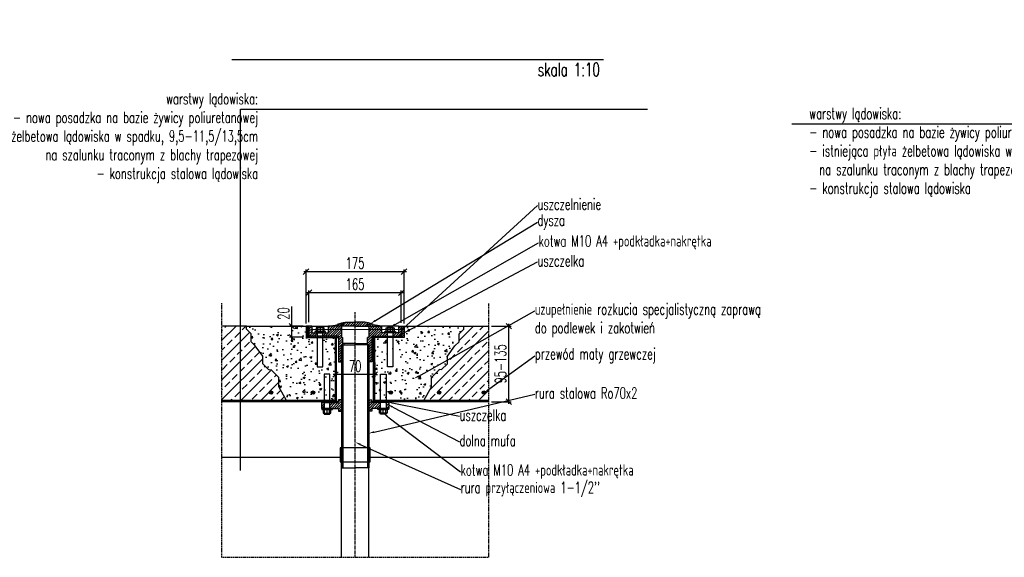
# Model space of a CAD drawing. Header units: millimetres. Extents: x -303 to 588072, y -379 to 357555.
# Tile 53 of 88: x 576487 to 578246, y 340104 to 341065. Entities that reach past the tile are written whole.
import ezdxf
from ezdxf import colors
from ezdxf.entities.mleader import LeaderData, LeaderLine
from ezdxf.math import Vec2, Vec3

# ---------------------------------------------------------------- set-up
doc = ezdxf.new("R2010")
doc.units = ezdxf.units.MM
doc.header["$LTSCALE"] = 0.15
doc.header["$MEASUREMENT"] = 0
doc.header["$PDSIZE"] = -5
doc.linetypes.add('CENTER', pattern=[50.8, 31.75, -6.35, 6.35, -6.35])
doc.linetypes.add('DASHED', pattern=[19.05, 12.7, -6.35])
for name, color, linetype in [('1', 2, 'Continuous'), ('2', 4, 'DASHED'), ('3', 4, 'Continuous'), ('4', 6, 'CENTER'), ('5', 8, 'Continuous')]:
    doc.layers.add(name, color=color, linetype=linetype)
doc.styles.add('1.10', font='simplex.shx', dxfattribs={"width": 0.65, "height": 20})
doc.styles.get("Standard").update_dxf_attribs({"font": 'simplex.shx', "width": 0.75})
doc.styles.add('txt3', font='simplex.shx', dxfattribs={"width": 0.75, "height": 20})
doc.dimstyles.new('1.10', dxfattribs={"dimscale": 0.1, "dimtxt": 20, "dimasz": 100, "dimexe": 40, "dimexo": 50, "dimgap": 20, "dimtad": 0, "dimdec": 0, "dimrnd": 0.5, "dimdsep": 46, "dimtxsty": '1.10', "dimblk1": 'OBLIQUE', "dimblk2": 'OBLIQUE', "dimsah": 1, "dimcen": 8, "dimdle": 40, "dimclrd": 256, "dimclrt": 4, "dimadec": 1, "dimazin": 2, "dimtm": 1e-09, "dimtfac": 0.75, "dimtdec": 0, "dimtmove": 0, "dimatfit": 3, "dimfxl": 0, "dimtvp": 0.75, "dimtolj": 1, "dimtzin": 0, "dimlwd": -1, "dimarcsym": 0})
pattern_1 = [(45, (41690.6514, 10881.1788), (-2.20971, 2.20971), [])]
pattern_2 = [(45, (41738.4184, 10926.628), (-2.20971, 2.20971), [])]
pattern_3 = [(45, (576998.8472, 340497.3502), (-1.767767, 1.767767), [])]

# ---------------------------------------------------------------- blocks, each defined once
blk = doc.blocks.new('diffs')
at = {"layer": '5'}
h = blk.add_hatch(dxfattribs=at)
h.set_pattern_fill('ANSI31', color=256, scale=25)
h.set_pattern_definition([(45, (43357.1526, 11306.3455), (-2.2097087, 2.2097087), [])])
h.paths.add_polyline_path([(41501.3, 10878.7), (41516.5, 10881), (41517.5, 10882.4), (41525.1, 10884.4), (41531.3, 10885.8), (41548.8, 10885.8), (41548.8, 10878.7)])
h.paths.add_polyline_path([(41522.6, 10880.8), (41527.5, 10881.2), (41528.5, 10882.8), (41523, 10882.4)], flags=16)
h.paths.add_polyline_path([(41548.8, 10878.7), (41548.8, 10885.8), (41566.4, 10885.8), (41572.6, 10884.4), (41580.2, 10882.4), (41581.2, 10881), (41596.4, 10878.7)])
h.paths.add_polyline_path([(41569.2, 10882.8), (41570.2, 10881.2), (41575, 10880.8), (41574.7, 10882.4)], flags=16)
h = blk.add_hatch(dxfattribs=at)
h.set_pattern_fill('ANSI31', color=256, scale=25, angle=180)
h.set_pattern_definition(pattern_2)
h.paths.add_polyline_path([(41481.3, 10860.6), (41481.3, 10866.7), (41471.3, 10866.7), (41471.3, 10878.7), (41466.3, 10878.7), (41466.3, 10860.6)])
h = blk.add_hatch(dxfattribs=at)
h.set_pattern_fill('ANSI31', color=256, scale=25, angle=180)
h.set_pattern_definition(pattern_1)
h.paths.add_polyline_path([(41529.1, 10845.3), (41529.1, 10847.5), (41526.7, 10847.5), (41526.7, 10858.7), (41524.6, 10858.7), (41524.6, 10878.7), (41501.3, 10878.7), (41501.3, 10866.7), (41491.3, 10866.7), (41491.3, 10860.6), (41519, 10860.6), (41519, 10847.5), (41524.6, 10845.3)])
h.paths.add_polyline_path([(41524.6, 10815.2), (41524.6, 10845.3), (41519, 10847.5), (41519, 10815.2)])
h = blk.add_hatch(dxfattribs=at)
h.set_pattern_fill('ANSI31', color=256, scale=25)
h.set_pattern_definition(pattern_1)
h.paths.add_polyline_path([(41568.6, 10845.3), (41568.6, 10847.5), (41571, 10847.5), (41571, 10858.7), (41573.1, 10858.7), (41573.1, 10878.7), (41596.4, 10878.7), (41596.4, 10866.7), (41606.4, 10866.7), (41606.4, 10860.6), (41578.7, 10860.6), (41578.7, 10847.5), (41573.1, 10845.3)])
h.paths.add_polyline_path([(41573.1, 10815.2), (41573.1, 10845.3), (41578.7, 10847.5), (41578.7, 10815.2)])
h = blk.add_hatch(dxfattribs=at)
h.set_pattern_fill('ANSI31', color=256, scale=25)
h.set_pattern_definition(pattern_2)
h.paths.add_polyline_path([(41616.4, 10860.6), (41616.4, 10866.7), (41626.4, 10866.7), (41626.4, 10878.7), (41631.3, 10878.7), (41631.3, 10860.6)])
h = blk.add_hatch(dxfattribs=at)
h.set_pattern_fill('ANSI31', color=256, scale=25)
h.set_pattern_definition([(45, (41610.8522, 10792.863), (-2.20971, 2.20971), [])])
h.paths.add_polyline_path([(41573.1, 10726.9), (41573.1, 10746.9), (41578.7, 10746.9), (41578.7, 10742), (41594, 10742), (41594, 10731.8), (41578.7, 10731.8), (41578.7, 10726.9)])
h.paths.add_polyline_path([(41503.7, 10731.8), (41503.7, 10742), (41519, 10742), (41519, 10746.9), (41524.6, 10746.9), (41524.6, 10726.9), (41519, 10726.9), (41519, 10731.8)])
h.paths.add_polyline_path([(41604, 10731.8), (41604, 10742), (41608.9, 10742), (41608.9, 10731.8)])
h.paths.add_polyline_path([(41488.8, 10731.8), (41488.8, 10742), (41493.7, 10742), (41493.7, 10731.8)])
at = {"layer": '3', "lineweight": -2}
for p, q in [((41471.3, 10878.7), (41471.3, 10866.7)), ((41501.3, 10866.7), (41501.3, 10878.7)), ((41596.4, 10866.7), (41596.4, 10878.7)), ((41626.4, 10878.7), (41626.4, 10866.7)), ((41471.3, 10866.7), (41501.3, 10866.7)), ((41626.4, 10866.7), (41596.4, 10866.7))]:
    blk.add_line(p, q, dxfattribs=at)
for points in [[(41501.3, 10878.7), (41516.5, 10881), (41517.5, 10882.4), (41525.1, 10884.4), (41531.3, 10885.8), (41548.8, 10885.8)], [(41596.4, 10878.7), (41581.2, 10881), (41580.2, 10882.4), (41572.6, 10884.4), (41566.4, 10885.8), (41548.8, 10885.8)], [(41471.3, 10878.7), (41466.3, 10878.7), (41466.3, 10858.7), (41519, 10858.7)], [(41548.8, 10878.7), (41501.3, 10878.7)], [(41524.6, 10878.7), (41524.6, 10858.7)], [(41548.8, 10878.7), (41596.4, 10878.7)], [(41573.1, 10878.7), (41573.1, 10858.7)], [(41626.4, 10878.7), (41631.3, 10878.7), (41631.3, 10858.7), (41578.7, 10858.7)], [(41519, 10860.6), (41466.3, 10860.6)], [(41513.8, 10743.7), (41513.8, 10858.7)], [(41515.8, 10743.7), (41515.8, 10858.7)], [(41519, 10860.6), (41519, 10815.2), (41524.6, 10815.2), (41524.6, 10845.3), (41548.8, 10845.3)], [(41524.6, 10858.7), (41526.7, 10858.7)], [(41548.8, 10847.5), (41526.7, 10847.5), (41526.7, 10858.7)], [(41578.7, 10860.6), (41578.7, 10815.2), (41573.1, 10815.2), (41573.1, 10845.3), (41548.8, 10845.3)], [(41548.8, 10847.5), (41571, 10847.5), (41571, 10858.7)], [(41573.1, 10858.7), (41571, 10858.7)], [(41578.7, 10860.6), (41631.3, 10860.6)], [(41581.8, 10743.7), (41581.8, 10858.7)], [(41583.8, 10743.7), (41583.8, 10858.7)], [(41524.6, 10845.3), (41524.6, 10625.4)], [(41526.6, 10845.3), (41526.6, 10625.4)], [(41529.1, 10845.3), (41529.1, 10847.5)], [(41568.6, 10845.3), (41568.6, 10847.5)], [(41571.1, 10845.3), (41571.1, 10625.4)], [(41573.1, 10845.3), (41573.1, 10625.4)], [(41519, 10742), (41519, 10746.9)], [(41524.6, 10746.9), (41519, 10746.9)], [(41573.1, 10746.9), (41578.7, 10746.9)], [(41578.7, 10742), (41578.7, 10746.9)], [(41519, 10743.7), (41488.8, 10743.7), (41488.8, 10731.8), (41519, 10731.8), (41519, 10726.9), (41524.6, 10726.9)], [(41488.8, 10742), (41519, 10742)], [(41578.7, 10743.7), (41608.9, 10743.7), (41608.9, 10731.8), (41578.7, 10731.8), (41578.7, 10726.9), (41573.1, 10726.9)], [(41608.9, 10742), (41578.7, 10742)], [(41524.6, 10625.4), (41548.8, 10625.4)], [(41573.1, 10625.4), (41548.8, 10625.4)]]:
    blk.add_lwpolyline(points, dxfattribs=at)
for points in [[(41522.6, 10880.8), (41527.5, 10881.2), (41528.5, 10882.8), (41523, 10882.4)], [(41575, 10880.8), (41570.2, 10881.2), (41569.2, 10882.8), (41574.7, 10882.4)]]:
    blk.add_lwpolyline(points, close=True, dxfattribs=at)
at = {"layer": '4', "lineweight": -2}
blk.add_lwpolyline([(41548.8, 10465.5), (41548.8, 10903.9)], dxfattribs=at)
at = {"layer": '5'}
for points in [[(41471.3, 10878.7), (41501.3, 10878.7)], [(41626.4, 10878.7), (41596.4, 10878.7)]]:
    blk.add_lwpolyline(points, dxfattribs=at)
at = {"layer": '5', "lineweight": -2}
for points in [[(41476.8, 10866.7), (41495.8, 10866.7), (41495.8, 10868.9), (41476.8, 10868.9)], [(41479.4, 10868.9), (41493.4, 10868.9), (41493.4, 10875.5), (41479.4, 10875.5)], [(41620.9, 10866.7), (41601.9, 10866.7), (41601.9, 10868.9), (41620.9, 10868.9)], [(41618.3, 10868.9), (41604.3, 10868.9), (41604.3, 10875.5), (41618.3, 10875.5)], [(41508.2, 10731.8), (41489.2, 10731.8), (41489.2, 10729.6), (41508.2, 10729.6)], [(41505.6, 10729.6), (41491.6, 10729.6), (41491.6, 10723), (41505.6, 10723)], [(41589.5, 10731.8), (41608.5, 10731.8), (41608.5, 10729.6), (41589.5, 10729.6)], [(41592.1, 10729.6), (41606.1, 10729.6), (41606.1, 10723), (41592.1, 10723)]]:
    blk.add_lwpolyline(points, close=True, dxfattribs=at)
for points in [[(41491.3, 10875.5), (41491.3, 10877), (41481.3, 10877), (41481.3, 10875.5)], [(41481.9, 10875.5), (41481.9, 10868.9)], [(41486.4, 10875.5), (41486.4, 10868.9)], [(41490.9, 10875.5), (41490.9, 10868.9)], [(41606.4, 10875.5), (41606.4, 10877), (41616.4, 10877), (41616.4, 10875.5)], [(41606.8, 10875.5), (41606.8, 10868.9)], [(41611.3, 10875.5), (41611.3, 10868.9)], [(41615.8, 10875.5), (41615.8, 10868.9)], [(41481.3, 10866.7), (41481.3, 10805.7), (41491.3, 10805.7), (41491.3, 10866.7)], [(41616.4, 10866.7), (41616.4, 10805.7), (41606.4, 10805.7), (41606.4, 10866.7)], [(41503.7, 10731.8), (41503.7, 10792.8), (41493.7, 10792.8), (41493.7, 10731.8)], [(41594, 10731.8), (41594, 10792.8), (41604, 10792.8), (41604, 10731.8)], [(41494.2, 10723), (41494.2, 10729.6)], [(41498.6, 10723), (41498.6, 10729.6)], [(41503, 10723), (41503, 10729.6)], [(41594.7, 10723), (41594.7, 10729.6)], [(41599.1, 10723), (41599.1, 10729.6)], [(41603.5, 10723), (41603.5, 10729.6)], [(41493.7, 10723), (41493.7, 10721.5), (41503.7, 10721.5), (41503.7, 10723)], [(41604, 10723), (41604, 10721.5), (41594, 10721.5), (41594, 10723)]]:
    blk.add_lwpolyline(points, dxfattribs=at)
blk = doc.blocks.new('_Oblique')
at = {"color": 0, "linetype": 'ByBlock', "lineweight": -2}
blk.add_line((-0.5, -0.5), (0.5, 0.5), dxfattribs=at)
blk = doc.blocks.new('*D1793')
at = {"layer": '5'}
blk.add_line((576999.8, 340577.3), (577172.8, 340577.3), dxfattribs=at)
at = {"layer": '5', "color": 0, "lineweight": -2}
for p, q in [((577003.8, 340524.4), (577003.8, 340581.3)), ((577168.8, 340523.4), (577168.8, 340581.3))]:
    blk.add_line(p, q, dxfattribs=at)
at = {"layer": 'Defpoints', "color": 0, "linetype": 'DASHED', "lineweight": 30}
for p in [(577168.8, 340577.3), (577003.8, 340519.4), (577168.8, 340518.4)]:
    blk.add_point(p, dxfattribs=at)
at = {"layer": '5', "linetype": 'DASHED', "xscale": 10, "yscale": 10, "zscale": 10, "rotation": 180}
blk.add_blockref('_Oblique', (577003.8, 340577.3), dxfattribs=at)
at = {"layer": '5', "linetype": 'DASHED', "xscale": 10, "yscale": 10, "zscale": 10}
blk.add_blockref('_Oblique', (577168.8, 340577.3), dxfattribs=at)
at = {"layer": '5', "color": 4, "linetype": 'DASHED', "lineweight": -2, "insert": (577086.3, 340592.3), "char_height": 20, "attachment_point": 5, "style": '1.10'}
blk.add_mtext('\\A1;165', dxfattribs=at)
blk = doc.blocks.new('*D1794')
at = {"layer": '5', "color": 0, "lineweight": -2}
for p, q in [((577329.9, 340517.4), (577364.8, 340517.4)), ((577329.9, 340382.4), (577364.8, 340382.4))]:
    blk.add_line(p, q, dxfattribs=at)
at = {"layer": '5'}
blk.add_line((577360.8, 340378.4), (577360.8, 340521.4), dxfattribs=at)
at = {"layer": 'Defpoints', "color": 0, "linetype": 'DASHED', "lineweight": 30}
for p in [(577324.9, 340517.4), (577360.8, 340517.4), (577324.9, 340382.4)]:
    blk.add_point(p, dxfattribs=at)
at = {"layer": '5', "linetype": 'DASHED', "xscale": 10, "yscale": 10, "zscale": 10}
for p, rotation in [((577360.8, 340517.4), 90), ((577360.8, 340382.4), 270)]:
    blk.add_blockref('_Oblique', p, dxfattribs=dict(at, rotation=rotation))
at = {"layer": '5', "color": 4, "linetype": 'DASHED', "lineweight": -2, "insert": (577345.8, 340449.9), "char_height": 20, "attachment_point": 5, "rotation": 90, "style": '1.10'}
blk.add_mtext('\\A1;95-135', dxfattribs=at)
blk = doc.blocks.new('*D1795')
at = {"layer": '5'}
for p, q in [((576973.3, 340517.4), (576973.3, 340552.4)), ((576973.3, 340493.4), (576973.3, 340517.4))]:
    blk.add_line(p, q, dxfattribs=at)
at = {"layer": '5', "color": 0, "lineweight": -2}
for p, q in [((576993.8, 340517.4), (576969.3, 340517.4)), ((576993.8, 340497.4), (576969.3, 340497.4))]:
    blk.add_line(p, q, dxfattribs=at)
at = {"layer": 'Defpoints', "color": 0, "linetype": 'DASHED', "lineweight": 30}
for p in [(576973.3, 340517.4), (576998.8, 340517.4), (576998.8, 340497.4)]:
    blk.add_point(p, dxfattribs=at)
at = {"layer": '5', "linetype": 'DASHED', "xscale": 10, "yscale": 10, "zscale": 10}
for p, rotation in [((576973.3, 340517.4), 90), ((576973.3, 340497.4), 270)]:
    blk.add_blockref('_Oblique', p, dxfattribs=dict(at, rotation=rotation))
at = {"layer": '5', "color": 4, "linetype": 'DASHED', "lineweight": -2, "insert": (576958.3, 340539.9), "char_height": 20, "attachment_point": 5, "rotation": 90, "style": '1.10'}
blk.add_mtext('\\A1;20', dxfattribs=at)
blk = doc.blocks.new('*D1796')
at = {"layer": '5'}
blk.add_line((576994.8, 340614.9), (577177.8, 340614.9), dxfattribs=at)
at = {"layer": '5', "color": 0, "lineweight": -2}
for p, q in [((576998.8, 340522.4), (576998.8, 340618.9)), ((577173.8, 340522.4), (577173.8, 340618.9))]:
    blk.add_line(p, q, dxfattribs=at)
at = {"layer": 'Defpoints', "color": 0, "linetype": 'DASHED', "lineweight": 30}
for p in [(577173.8, 340614.9), (576998.8, 340517.4), (577173.8, 340517.4)]:
    blk.add_point(p, dxfattribs=at)
at = {"layer": '5', "linetype": 'DASHED', "xscale": 10, "yscale": 10, "zscale": 10, "rotation": 180}
blk.add_blockref('_Oblique', (576998.8, 340614.9), dxfattribs=at)
at = {"layer": '5', "linetype": 'DASHED', "xscale": 10, "yscale": 10, "zscale": 10}
blk.add_blockref('_Oblique', (577173.8, 340614.9), dxfattribs=at)
at = {"layer": '5', "color": 4, "linetype": 'DASHED', "lineweight": -2, "insert": (577086.3, 340629.9), "char_height": 20, "attachment_point": 5, "style": '1.10'}
blk.add_mtext('\\A1;175', dxfattribs=at)
blk = doc.blocks.new('*D1797')
at = {"layer": '5', "color": 0, "lineweight": -2}
for p, q in [((577051.3, 340448.6), (577051.3, 340427)), ((577121.3, 340452.4), (577121.3, 340427))]:
    blk.add_line(p, q, dxfattribs=at)
at = {"layer": '5'}
blk.add_line((577125.3, 340431), (577047.3, 340431), dxfattribs=at)
at = {"layer": 'Defpoints', "color": 0, "linetype": 'DASHED', "lineweight": 30}
for p in [(577051.3, 340453.6), (577121.3, 340457.4), (577051.3, 340431)]:
    blk.add_point(p, dxfattribs=at)
at = {"layer": '5', "linetype": 'DASHED', "xscale": 10, "yscale": 10, "zscale": 10, "rotation": 180}
blk.add_blockref('_Oblique', (577051.3, 340431), dxfattribs=at)
at = {"layer": '5', "linetype": 'DASHED', "xscale": 10, "yscale": 10, "zscale": 10}
blk.add_blockref('_Oblique', (577121.3, 340431), dxfattribs=at)
at = {"layer": '5', "color": 4, "linetype": 'DASHED', "insert": (577086.3, 340446), "char_height": 20, "attachment_point": 5, "style": '1.10'}
blk.add_mtext('\\A1;70', dxfattribs=at)

msp = doc.modelspace()

# ---------------------------------------------------------------- hatches: boundary and pattern name
at = {"layer": '1'}
h = msp.add_hatch(dxfattribs=at)
h.set_pattern_fill('ANSI33', color=104, scale=100)
h.set_pattern_definition([(45, (589524.092, 335065.871), (-17.67767, 17.67767), []), (45, (589541.77, 335065.871), (-17.67767, 17.67767), [12.5, -6.25])])
h.paths.add_polyline_path([(576847.79, 340382.35), (576963.87, 340382.35), (576963.87, 340384.35), (576957.87, 340395.1), (576950.19, 340408.89), (576950.19, 340425.81), (576931.83, 340439.77), (576921.57, 340450.03), (576921.57, 340463.53), (576908.07, 340482.25), (576900.69, 340489.63), (576900.69, 340503.85), (576892.31, 340512.23), (576892.31, 340517.35), (576847.79, 340517.35)])
h.paths.add_polyline_path([(577324.9, 340517.35), (577324.9, 340382.35), (577208.83, 340382.35), (577208.83, 340384.35), (577214.82, 340395.1), (577222.51, 340408.89), (577222.51, 340425.81), (577240.87, 340439.77), (577251.13, 340450.03), (577251.13, 340463.53), (577264.63, 340482.25), (577272.01, 340489.63), (577272.01, 340503.85), (577280.38, 340512.23), (577280.38, 340517.35)])
at = {"layer": '5', "lineweight": -2}
h = msp.add_hatch(dxfattribs=at)
h.set_pattern_fill('AR-CONC', color=256, scale=5)
h.set_pattern_definition([(50, (576892.315, 340349.35), (35.863, -3.1376), [3.75, -41.25]), (355, (576892.315, 340349.35), (-6.9376, 37.6096), [3, -33]), (100.451, (576895.304, 340349.09), (28.9254, 34.472), [3.187, -35.057]), (46.184, (576892.315, 340359.35), (53.362, -8.276), [5.625, -61.875]), (96.636, (576896.76, 340358.66), (46.733, 48.706), [4.7805, -52.586]), (351.184, (576892.315, 340359.35), (46.733, 48.706), [4.5, -49.5]), (21, (576897.315, 340356.85), (29.8454, -20.131), [3.75, -41.25]), (326, (576897.315, 340356.85), (12.1658, 36.2575), [3, -33]), (71.451, (576899.802, 340355.173), (42.011, 16.1266), [3.187, -35.057]), (37.5, (576892.315, 340349.35), (0.608, 16.6447), [0, -32.6, 0, -33.5, 0, -33.125]), (7.5, (576892.315, 340349.35), (13.1535, 19.7206), [0, -19.1, 0, -31.85, 0, -12.625]), (327.5, (576881.165, 340349.35), (26.69112, -1.12774), [0, -12.5, 0, -39, 0, -51.75]), (317.5, (576876.165, 340349.35), (29.1593, 5.0052), [0, -16.25, 0, -25.9, 0, -36.75])])
h.paths.add_polyline_path([(576892.31, 340512.23), (576892.31, 340517.35), (576998.85, 340517.35), (576998.85, 340497.35), (577018.8, 340497.35), (577018.8, 340444.41), (577028.8, 340444.41), (577028.8, 340497.35), (577051.35, 340497.35), (577051.35, 340453.87), (577051.35, 340384.35), (576963.87, 340384.35), (576960.62, 340390.17), (576957.87, 340395.1), (576950.19, 340408.89), (576950.19, 340425.81), (576931.83, 340439.77), (576921.57, 340450.03), (576921.57, 340463.53), (576908.07, 340482.25), (576900.69, 340489.63), (576900.69, 340503.85)])
h.paths.add_polyline_path([(577121.35, 340384.35), (577121.35, 340453.87), (577121.35, 340497.35), (577143.89, 340497.35), (577143.89, 340444.41), (577153.89, 340444.41), (577153.89, 340497.35), (577168.85, 340497.35), (577168.85, 340517.35), (577280.38, 340517.35), (577280.38, 340512.23), (577272.01, 340503.85), (577272.01, 340489.63), (577264.63, 340482.25), (577251.13, 340463.53), (577251.13, 340450.03), (577240.87, 340439.77), (577222.51, 340425.81), (577222.51, 340408.89), (577214.82, 340395.1), (577210.25, 340386.9), (577208.83, 340384.35)])
at = {"layer": '5'}
h = msp.add_hatch(dxfattribs=at)
h.set_pattern_fill('ANSI31', color=256, scale=20)
h.set_pattern_definition(pattern_3)
h.paths.add_polyline_path([(576998.85, 340497.35), (577003.85, 340497.35), (577003.85, 340517.35), (576998.85, 340517.35)])
h = msp.add_hatch(dxfattribs=at)
h.set_pattern_fill('ANSI31', color=256, scale=20)
h.set_pattern_definition(pattern_3)
h.paths.add_polyline_path([(577173.85, 340497.35), (577168.85, 340497.35), (577168.85, 340517.35), (577173.85, 340517.35)])
h = msp.add_hatch(dxfattribs=at)
h.set_pattern_fill('ANSI31', color=256, scale=20)
h.set_pattern_definition([(45, (576241.2694, 340555.5596), (-1.767767, 1.767767), [])])
h.paths.add_polyline_path([(577116.23, 340497.35), (577116.23, 340499.32), (577143.89, 340499.32), (577143.89, 340497.35)])
h.paths.add_polyline_path([(577028.8, 340497.35), (577028.8, 340499.32), (577056.46, 340499.32), (577056.46, 340497.35)])
h.paths.add_polyline_path([(577168.85, 340499.32), (577168.85, 340497.35), (577153.89, 340497.35), (577153.89, 340499.32)])
h.paths.add_polyline_path([(577003.85, 340497.35), (577003.85, 340499.32), (577018.8, 340499.32), (577018.8, 340497.35)])
h.paths.add_polyline_path([(577143.89, 340497.35), (577143.89, 340499.32), (577153.89, 340499.32), (577153.89, 340497.35)])
h.paths.add_polyline_path([(577018.8, 340497.35), (577018.8, 340499.32), (577028.8, 340499.32), (577028.8, 340497.35)])
at = {"layer": '5', "lineweight": -2}
h = msp.add_hatch(color=104, dxfattribs=at)
h.dxf.hatch_style = 1
h.paths.add_polyline_path([(576939.26, 340398.72, 1), (576933.26, 340398.72, 1)])
h = msp.add_hatch(color=104, dxfattribs=at)
h.dxf.hatch_style = 1
h.paths.add_polyline_path([(577014.09, 340398.72, 1), (577008.09, 340398.72, 1)])
h = msp.add_hatch(color=104, dxfattribs=at)
h.dxf.hatch_style = 1
h.paths.add_polyline_path([(577152.9, 340398.72, 1), (577146.9, 340398.72, 1)])
h = msp.add_hatch(color=104, dxfattribs=at)
h.dxf.hatch_style = 1
h.paths.add_polyline_path([(577239.26, 340398.72, 1), (577233.26, 340398.72, 1)])
h = msp.add_hatch(color=104, dxfattribs=at)
h.dxf.hatch_style = 1
h.paths.add_polyline_path([(577319.19, 340398.72, 1), (577313.19, 340398.72, 1)])
at = {"layer": '5'}
h = msp.add_hatch(dxfattribs=at)
h.set_pattern_fill('ANSI31', color=256, scale=20)
h.set_pattern_definition([(45, (576263.747, 340439.852), (-1.767767, 1.767767), [])])
h.paths.add_polyline_path([(577116.23, 340381.64), (577116.23, 340383.35), (577131.51, 340383.35), (577131.51, 340381.64)])
h.paths.add_polyline_path([(577041.19, 340381.64), (577041.19, 340383.35), (577056.46, 340383.35), (577056.46, 340381.64)])
h.paths.add_polyline_path([(577031.19, 340381.64), (577031.19, 340383.35), (577041.19, 340383.35), (577041.19, 340381.64)])
h.paths.add_polyline_path([(577131.51, 340381.64), (577131.51, 340383.35), (577141.51, 340383.35), (577141.51, 340381.64)])
h.paths.add_polyline_path([(577026.32, 340383.35), (577031.19, 340383.35), (577031.19, 340381.64), (577026.32, 340381.64)])
h.paths.add_polyline_path([(577141.51, 340381.64), (577141.51, 340383.35), (577146.37, 340383.35), (577146.37, 340382.32), (577142.96, 340382.44), (577145.05, 340381.64)])

# ---------------------------------------------------------------- linework, layer by layer
at = {"layer": '1', "color": 104}
for p, q in [((577051.35, 340384.35), (576847.79, 340384.35)), ((577051.35, 340383.35), (576847.79, 340383.35)), ((577051.35, 340382.35), (576847.79, 340382.35)), ((577324.9, 340384.35), (577121.35, 340384.35)), ((577324.9, 340383.35), (577121.35, 340383.35)), ((577324.9, 340382.35), (577121.35, 340382.35))]:
    msp.add_line(p, q, dxfattribs=at)
for points in [[(576892.31, 340517.35), (576847.79, 340517.35)], [(576963.87, 340384.35), (576950.19, 340408.89), (576950.19, 340425.81), (576935.97, 340440.03), (576935.97, 340437.84), (576931.83, 340439.77), (576921.57, 340450.03), (576921.57, 340463.53), (576908.07, 340482.25), (576900.69, 340489.63), (576900.69, 340503.85), (576892.31, 340512.23), (576892.31, 340517.35)], [(577208.83, 340384.35), (577222.51, 340408.89), (577222.51, 340425.81), (577236.73, 340440.03), (577236.73, 340440.56), (577240.87, 340439.77), (577251.13, 340450.03), (577251.13, 340463.53), (577264.63, 340482.25), (577272.01, 340489.63), (577272.01, 340503.85), (577280.38, 340512.23), (577280.38, 340517.35)], [(577280.38, 340517.35), (577324.9, 340517.35)]]:
    msp.add_lwpolyline(points, dxfattribs=at)
at = {"layer": '1', "color": 104, "linetype": 'DASHED', "const_width": 2}
for points in [[(576847.79, 340383.35), (577051.35, 340383.35)], [(577121.35, 340383.35), (577324.9, 340383.35)]]:
    msp.add_lwpolyline(points, dxfattribs=at)
at = {"layer": '2', "lineweight": -2}
msp.add_lwpolyline([(576847.79, 340558.55), (576847.79, 340104.21), (577324.9, 340104.21), (577324.9, 340558.55)], dxfattribs=at)
at = {"layer": '3'}
for p, q in [((576892.31, 340517.35), (576998.85, 340517.35)), ((577173.85, 340517.35), (577280.38, 340517.35))]:
    msp.add_line(p, q, dxfattribs=at)
for points in [[(576881.7, 340259.43), (576881.7, 340904.99), (577608.33, 340904.99)], [(578592.78, 340257.18), (578592.78, 340878.64), (577866.15, 340878.64)], [(577062.14, 340104.21), (577062.14, 340275.07)], [(577110.55, 340104.21), (577110.55, 340275.07)]]:
    msp.add_lwpolyline(points, dxfattribs=at)
msp.add_lwpolyline([(577059.64, 340275.07), (577113.06, 340275.07), (577113.06, 340300.11), (577059.64, 340300.11)], close=True, dxfattribs=at)
at = {"layer": '5'}
for p, q in [((576847.79, 340283.35), (577059.64, 340283.35)), ((577113.06, 340283.35), (577324.9, 340283.35))]:
    msp.add_line(p, q, dxfattribs=at)
msp.add_lwpolyline([(577530.16, 340993.08), (576866.08, 340993.08)], dxfattribs=at)
at = {"layer": '5', "lineweight": -2}
for points in [[(576998.85, 340497.35), (577003.85, 340497.35), (577003.85, 340517.35), (576998.85, 340517.35)], [(577173.85, 340497.35), (577168.85, 340497.35), (577168.85, 340517.35), (577173.85, 340517.35)]]:
    msp.add_lwpolyline(points, close=True, dxfattribs=at)
at = {"layer": '5', "color": 104, "lineweight": -2}
for centre in [(576936.26, 340398.72), (577011.09, 340398.72), (577149.9, 340398.72), (577236.26, 340398.72), (577316.19, 340398.72)]:
    msp.add_circle(centre, 3, dxfattribs=at)

# ---------------------------------------------------------------- block references
at = {"layer": '5', "lineweight": -2}
msp.add_blockref('diffs', (535537.5, 329638.68), dxfattribs=at)

# ---------------------------------------------------------------- texts
at = {"layer": '3', "linetype": 'Continuous', "style": 'txt3', "width": 0.65}
msp.add_text('skala 1:10', height=24, dxfattribs=at).set_placement((577412.51, 340963.92))
at = {"layer": '3', "color": 4, "char_height": 20, "style": '1.10'}
for s, insert, attachment_point in [('{\\Fsimplex.shx;\\W9.64035;      }{\\A1;warstwy lądowiska:}\\P{\\Fsimplex.shx;\\W9.64035;      }{\\A1;- nowa posadzka na bazie żywicy poliuretanowej }\\P{\\Fsimplex.shx;\\W9.64035;      }{\\A1;-}{\\A1;\\Fsimplex.shx; istniejąca płyta żelbetowa lądowiska w spadku, 9,5-11,5/13,5cm}\\P{\\Fsimplex.shx;\\W9.64035;      }{\\A1;\\Fsimplex.shx;  na szalunku traconym z blachy trapezowej }\\P{\\Fsimplex.shx;\\W9.64035;      }{\\A1;- konstrukcja stalowa lądowiska}', (576913.13, 340933.83), 3), ('{\\A1;warstwy lądowiska:}\\P{\\A1;- nowa posadzka na bazie żywicy poliuretanowej }\\P{\\A1;-}{\\A1;\\Fsimplex.shx; istniejąca płyta żelbetowa lądowiska w spadku, 9,5-11,5/13,5cm}\\P{\\A1;\\Fsimplex.shx;  na szalunku traconym z blachy trapezowej }\\P{\\A1;- konstrukcja stalowa lądowiska}', (577897.48, 340907.48), 1)]:
    msp.add_mtext(s, dxfattribs=dict(at, insert=insert, attachment_point=attachment_point))

# ---------------------------------------------------------------- dimensions: what is measured, and where the dimension line sits
at = {"layer": '5', "lineweight": -2}
dim = msp.add_aligned_dim(p1=(576998.85, 340517.35), p2=(577173.85, 340517.35), distance=97.51, dimstyle='1.10', override={"dimblk1": 'Oblique', "dimblk2": 'Oblique'}, dxfattribs=at)
dim.commit()
dim.dimension.update_dxf_attribs({"geometry": '*D1796', "text_midpoint": (577086.35, 340629.86)})
dim = msp.add_linear_dim(base=(577168.85, 340577.33), p1=(577003.85, 340519.35), p2=(577168.85, 340518.35), dimstyle='1.10', dxfattribs=at)
dim.commit()
dim.dimension.update_dxf_attribs({"geometry": '*D1793', "text_midpoint": (577086.35, 340592.33)})
dim = msp.add_linear_dim(base=(576973.26, 340517.35), p1=(576998.85, 340497.35), p2=(576998.85, 340517.35), angle=90, dimstyle='1.10', override={"dimblk1": 'Oblique', "dimblk2": 'Oblique'}, dxfattribs=at)
dim.commit()
dim.dimension.update_dxf_attribs({"geometry": '*D1795', "text_midpoint": (576958.26, 340539.87)})
dim = msp.add_linear_dim(base=(577360.76, 340517.35), p1=(577324.9, 340382.35), p2=(577324.9, 340517.35), angle=90, text='95-135', dimstyle='1.10', override={"dimtxsty": '1.10', "dimtmove": 1}, dxfattribs=at)
dim.commit()
dim.dimension.update_dxf_attribs({"geometry": '*D1794', "text_midpoint": (577345.76, 340449.85)})
at = {"layer": '5'}
dim = msp.add_linear_dim(base=(577051.35, 340430.98), p1=(577121.35, 340457.44), p2=(577051.35, 340453.64), dimstyle='1.10', dxfattribs=at)
dim.commit()
dim.dimension.update_dxf_attribs({"geometry": '*D1797', "text_midpoint": (577086.35, 340445.98)})

# ---------------------------------------------------------------- leaders
ml = msp.add_multileader_mtext('Standard', dxfattribs=at)
ml.set_content('{\\Fsimplex.shx|c0;\\W0.65;\\C4;uszczelnienie}', color=256)
ml.set_leader_properties()
ml.build(insert=Vec2(0, 0))
ml.multileader.update_dxf_attribs({"text_right_attachment_type": 6, "dogleg_length": 0.36, "arrow_head_size": 10})
ctx = ml.context
ctx.base_point, ctx.char_height, ctx.arrow_head_size, ctx.landing_gap_size, ctx.plane_origin = Vec3(577411.92, 340733.25), 20, 10, 0.09, Vec3(576269.93, 340245.73)
ctx.right_attachment = 6
notes = []
notes.append((ctx, [(0, (1, 1, 0), (577411.78, 340733.25), (1, 0), 0.144, [(1, [(577001.22, 340511.06), (577170.73, 340511.94)], 0, [])])]))
ctx.mtext.insert, ctx.mtext.width, ctx.mtext.flow_direction = Vec3(577412.01, 340745.25), 487.2318, 5
ml = msp.add_multileader_mtext('Standard', dxfattribs=at)
ml.set_content('{\\Fsimplex.shx|c0;\\W0.65;\\C4;dysza}', color=256)
ml.set_leader_properties()
ml.build(insert=Vec2(0, 0))
ml.multileader.update_dxf_attribs({"text_right_attachment_type": 6, "dogleg_length": 0.36, "arrow_head_size": 10})
ctx = ml.context
ctx.base_point, ctx.char_height, ctx.arrow_head_size, ctx.landing_gap_size, ctx.plane_origin = Vec3(577411.92, 340703.33), 20, 10, 0.09, Vec3(576269.93, 340215.81)
ctx.right_attachment = 6
notes.append((ctx, [(0, (1, 1, 0), (577411.78, 340703.33), (1, 0), 0.144, [(0, [(577113.89, 340522.04)], 0, [])])]))
ctx.mtext.insert, ctx.mtext.width, ctx.mtext.flow_direction = Vec3(577412.01, 340716.66), 487.2318, 5
ml = msp.add_multileader_mtext('Standard', dxfattribs=at)
ml.set_content('{\\Fsimplex.shx|c0;\\W0.65;\\C4;kotwa M10 A4 +podkładka+nakrętka}', color=256)
ml.set_leader_properties()
ml.build(insert=Vec2(0, 0))
ml.multileader.update_dxf_attribs({"text_right_attachment_type": 6, "dogleg_length": 0.36, "arrow_head_size": 10})
ctx = ml.context
ctx.base_point, ctx.char_height, ctx.arrow_head_size, ctx.landing_gap_size, ctx.plane_origin = Vec3(577413.84, 340666.03), 20, 10, 0.09, Vec3(576271.85, 340260.44)
ctx.right_attachment = 6
notes.append((ctx, [(0, (1, 1, 0), (577413.69, 340666.03), (1, 0), 0.144, [(0, [(577148.89, 340515.66)], 0, [])])]))
ctx.mtext.insert, ctx.mtext.width, ctx.mtext.flow_direction = Vec3(577413.93, 340679.6), 798.5924, 5
ml = msp.add_multileader_mtext('Standard', dxfattribs=at)
ml.set_content('{\\Fsimplex.shx|c0;\\W0.65;\\C4;uszczelka}', color=256)
ml.set_leader_properties()
ml.build(insert=Vec2(0, 0))
ml.multileader.update_dxf_attribs({"text_right_attachment_type": 6, "dogleg_length": 0.36, "arrow_head_size": 10})
ctx = ml.context
ctx.base_point, ctx.char_height, ctx.arrow_head_size, ctx.landing_gap_size, ctx.plane_origin = Vec3(577411.92, 340632.22), 20, 10, 0.09, Vec3(576269.93, 340190.13)
ctx.right_attachment = 6
notes.append((ctx, [(0, (1, 1, 0), (577411.78, 340632.22), (1, 0), 0.144, [(0, [(577160.5, 340498.2)], 0, [])])]))
ctx.mtext.insert, ctx.mtext.width, ctx.mtext.flow_direction = Vec3(577412.01, 340644.22), 487.2318, 5
ml = msp.add_multileader_mtext('Standard', dxfattribs=at)
ml.set_content('{\\Fsimplex.shx|c0;\\W0.65;\\C4;uzupełnienie rozkucia specjalistyczną zaprawą do podlewek i zakotwień}', color=256)
ml.set_leader_properties()
ml.build(insert=Vec2(0, 0))
ml.multileader.update_dxf_attribs({"text_right_attachment_type": 6, "dogleg_length": 0.36, "arrow_head_size": 10})
ctx = ml.context
ctx.base_point, ctx.char_height, ctx.arrow_head_size, ctx.landing_gap_size, ctx.plane_origin = Vec3(577407.2, 340544.56), 20, 10, 0.09, Vec3(576404.44, 340132.25)
ctx.right_attachment = 6
notes.append((ctx, [(0, (1, 1, 0), (577407.06, 340544.56), (1, 0), 0.144, [(0, [(577191.17, 340423.34)], 0, [])])]))
ctx.mtext.insert, ctx.mtext.width, ctx.mtext.flow_direction = Vec3(577407.29, 340557.89), 470.068, 5
ml = msp.add_multileader_mtext('Standard', dxfattribs=at)
ml.set_content('{\\Fsimplex.shx|c0;\\W0.65;\\C4;przewód maty grzewczej}', color=256)
ml.set_leader_properties()
ml.build(insert=Vec2(0, 0))
ml.multileader.update_dxf_attribs({"text_right_attachment_type": 6, "dogleg_length": 0.36, "arrow_head_size": 10})
ctx = ml.context
ctx.base_point, ctx.char_height, ctx.arrow_head_size, ctx.landing_gap_size, ctx.plane_origin = Vec3(577407.2, 340464.59), 20, 10, 0.09, Vec3(576404.44, 340052.29)
ctx.right_attachment = 6
notes.append((ctx, [(0, (1, 1, 0), (577407.06, 340464.59), (1, 0), 0.144, [(0, [(577317.34, 340398.72)], 0, [])])]))
ctx.mtext.insert, ctx.mtext.width, ctx.mtext.flow_direction = Vec3(577407.29, 340477.92), 798.5924, 5
ml = msp.add_multileader_mtext('Standard', dxfattribs=at)
ml.set_content('{\\Fsimplex.shx|c0;\\W0.65;\\C4;rura stalowa Ro70x2}', color=256)
ml.set_leader_properties()
ml.build(insert=Vec2(0, 0))
ml.multileader.update_dxf_attribs({"text_right_attachment_type": 6, "dogleg_length": 0.36, "arrow_head_size": 10})
ctx = ml.context
ctx.base_point, ctx.char_height, ctx.arrow_head_size, ctx.landing_gap_size, ctx.plane_origin = Vec3(577407.2, 340395.84), 20, 10, 0.09, Vec3(576404.44, 339983.53)
ctx.right_attachment = 6
notes.append((ctx, [(0, (1, 1, 0), (577407.06, 340395.84), (1, 0), 0.144, [(0, [(577110.55, 340325.82)], 0, [])])]))
ctx.mtext.insert, ctx.mtext.width, ctx.mtext.flow_direction = Vec3(577407.29, 340407.84), 798.5924, 5
ml = msp.add_multileader_mtext('Standard', dxfattribs=at)
ml.set_content('{\\Fsimplex.shx|c0;\\W0.65;\\C4;uszczelka}', color=256)
ml.set_leader_properties()
ml.build(insert=Vec2(0, 0))
ml.multileader.update_dxf_attribs({"text_right_attachment_type": 6, "dogleg_length": 0.36, "arrow_head_size": 10})
ctx = ml.context
ctx.base_point, ctx.char_height, ctx.arrow_head_size, ctx.landing_gap_size, ctx.plane_origin = Vec3(577272.7, 340356.33), 20, 10, 0.09, Vec3(576269.93, 339907.52)
ctx.right_attachment = 6
notes.append((ctx, [(0, (1, 1, 0), (577272.55, 340356.33), (1, 0), 0.144, [(0, [(577142.96, 340382.44)], 0, [])])]))
ctx.mtext.insert, ctx.mtext.width, ctx.mtext.flow_direction = Vec3(577272.79, 340368.33), 487.2318, 5
ml = msp.add_multileader_mtext('Standard', dxfattribs=at)
ml.set_content('{\\Fsimplex.shx|c0;\\W0.65;\\C4;dolna mufa}', color=256)
ml.set_leader_properties()
ml.build(insert=Vec2(0, 0))
ml.multileader.update_dxf_attribs({"text_right_attachment_type": 6, "dogleg_length": 0.36, "arrow_head_size": 10})
ctx = ml.context
ctx.base_point, ctx.char_height, ctx.arrow_head_size, ctx.landing_gap_size, ctx.plane_origin = Vec3(577272.7, 340310.87), 20, 10, 0.09, Vec3(576269.93, 339880.76)
ctx.right_attachment = 6
notes.append((ctx, [(0, (1, 1, 0), (577272.55, 340310.87), (1, 0), 0.144, [(0, [(577144.49, 340377.42)], 0, [])])]))
ctx.mtext.insert, ctx.mtext.width, ctx.mtext.flow_direction = Vec3(577272.79, 340322.87), 487.2318, 5
ml = msp.add_multileader_mtext('Standard', dxfattribs=at)
ml.set_content('{\\Fsimplex.shx|c0;\\W0.65;\\C4;kotwa M10 A4 +podkładka+nakrętka}', color=256)
ml.set_leader_properties()
ml.build(insert=Vec2(0, 0))
ml.multileader.update_dxf_attribs({"text_right_attachment_type": 6, "dogleg_length": 0.36, "arrow_head_size": 10})
ctx = ml.context
ctx.base_point, ctx.char_height, ctx.arrow_head_size, ctx.landing_gap_size, ctx.plane_origin = Vec3(577274.61, 340256.72), 20, 10, 0.09, Vec3(576271.85, 339844.42)
ctx.right_attachment = 6
notes.append((ctx, [(0, (1, 1, 0), (577274.47, 340256.72), (1, 0), 0.144, [(0, [(577136.61, 340361.65)], 0, [])])]))
ctx.mtext.insert, ctx.mtext.width, ctx.mtext.flow_direction = Vec3(577274.7, 340270.29), 798.5924, 5
ml = msp.add_multileader_mtext('Standard', dxfattribs=at)
ml.set_content("{\\Fsimplex.shx|c0;\\W0.65;\\C4;rura przyłączeniowa 1-1/2''}", color=256)
ml.set_leader_properties()
ml.build(insert=Vec2(0, 0))
ml.multileader.update_dxf_attribs({"text_right_attachment_type": 6, "dogleg_length": 0.36, "arrow_head_size": 10})
ctx = ml.context
ctx.base_point, ctx.char_height, ctx.arrow_head_size, ctx.landing_gap_size, ctx.plane_origin = Vec3(577274.61, 340225.46), 20, 10, 0.09, Vec3(576271.85, 339813.16)
ctx.right_attachment = 6
notes.append((ctx, [(0, (1, 1, 0), (577274.47, 340225.46), (1, 0), 0.144, [(0, [(577086.35, 340310.09)], 0, [])])]))
ctx.mtext.insert, ctx.mtext.width, ctx.mtext.flow_direction = Vec3(577274.7, 340239.03), 798.5924, 5
for ctx, leaders in notes:
    for number, flags, end, landing, length, lines in leaders:
        leader = LeaderData()
        leader.index, (leader.has_last_leader_line, leader.has_dogleg_vector, leader.attachment_direction) = number, flags
        leader.last_leader_point, leader.dogleg_vector, leader.dogleg_length = Vec3(end), Vec3(landing), length
        for number, points, colour, breaks in lines:
            line = LeaderLine()
            line.index, line.vertices, line.color, line.breaks = number, Vec3.list(points), colors.encode_raw_color(colour), breaks
            leader.lines.append(line)
        ctx.leaders.append(leader)

doc.saveas('drawing.dxf')
